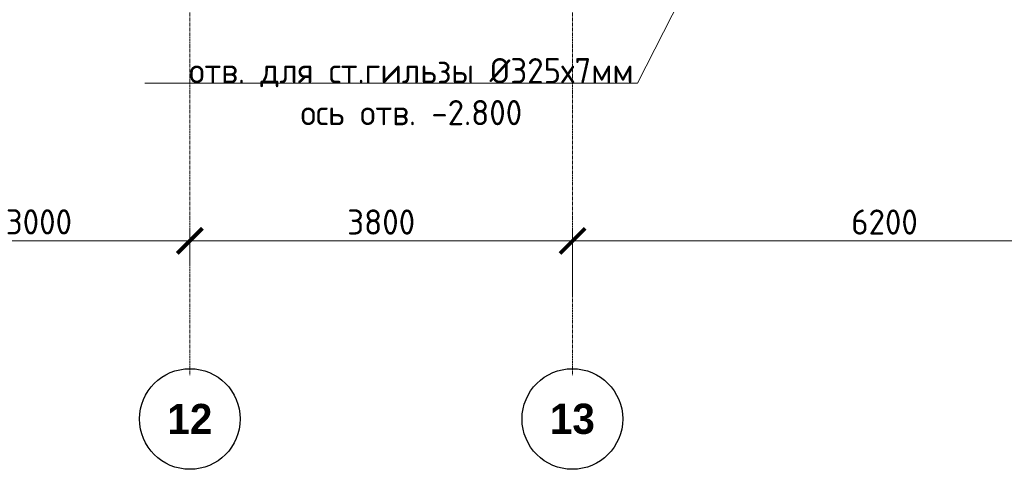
# Model space of a CAD drawing. Header units: millimetres. Extents: x 376598 to 1249954, y -318491 to -22134.
# Tile 43 of 256: x 486261 to 496042, y -145543 to -141075. Entities that reach past the tile are written whole.
import ezdxf
from ezdxf import colors
from ezdxf.entities.mleader import LeaderData, LeaderLine
from ezdxf.math import Vec2, Vec3

# ---------------------------------------------------------------- set-up
doc = ezdxf.new("R2010")
doc.units = ezdxf.units.MM
doc.linetypes.add('______5', pattern=[1100, 800, -100, 100, -100])
doc.linetypes.add('осевая', pattern=[50.8, 31.75, -6.35, 6.35, -6.35])
for name, color, linetype, lineweight in [('ВК_задание стр текст', 1, 'Continuous', 5), ('Оси', 40, '______5', 18), ('РАЗМЕРЫ', 1, 'Continuous', 9)]:
    doc.layers.add(name, color=color, linetype=linetype, lineweight=lineweight)
doc.styles.add('AC-Размерный', font='GOST_Common.ttf')
doc.styles.add('Century Gothic', font='GOTHIC.TTF')
doc.styles.add('GOST-2.304_Type-B', font='GOST_Common.ttf')
doc.dimstyles.new('СПДС', dxfattribs={"dimscale": 100, "dimtxt": 2.5, "dimasz": 2.5, "dimexe": 1.25, "dimexo": 0, "dimtad": 1, "dimdec": 0, "dimtxsty": 'GOST-2.304_Type-B', "dimblk": 'ARCHTICK', "dimcen": 2.5, "dimdle": 2, "dimadec": 0, "dimazin": 2, "dimtfac": 0.75, "dimtdec": 0, "dimtmove": 1, "dimatfit": 3, "dimfxl": 1, "dimtolj": 1, "dimarcsym": 1})

# ---------------------------------------------------------------- blocks, each defined once
blk = doc.blocks.new('NSY101')
at = {"color": 0, "linetype": 'ByBlock', "lineweight": -2}
blk.add_circle((0, 0), 50, dxfattribs=at)
blk = doc.blocks.new('_ArchTick')
at = {"color": 0, "linetype": 'ByBlock', "const_width": 0.15}
blk.add_lwpolyline([(-0.5, -0.5), (0.5, 0.5)], dxfattribs=at)
blk = doc.blocks.new('*D1390')
at = {"layer": 'DEFPOINTS', "color": 0, "lineweight": 0, "transparency": 16777216}
for p in [(511254.9, -133558.4), (508254.9, -133793.3), (511254.9, -133811.5)]:
    blk.add_point(p, dxfattribs=at)
at = {"layer": 'РАЗМЕРЫ', "color": 0, "lineweight": -2, "transparency": 16777216}
for p, q in [((508254.9, -133793.3), (508254.9, -133433.4)), ((511254.9, -133811.5), (511254.9, -133433.4)), ((508054.9, -133558.4), (511454.9, -133558.4))]:
    blk.add_line(p, q, dxfattribs=at)
at = {"layer": 'РАЗМЕРЫ', "color": 0, "lineweight": -2, "transparency": 16777216, "xscale": 250, "yscale": 250, "zscale": 250, "rotation": 180}
blk.add_blockref('_ArchTick', (508254.9, -133558.4), dxfattribs=at)
at = {"layer": 'РАЗМЕРЫ', "color": 0, "lineweight": -2, "transparency": 16777216, "xscale": 250, "yscale": 250, "zscale": 250}
blk.add_blockref('_ArchTick', (511254.9, -133558.4), dxfattribs=at)
at = {"layer": 'РАЗМЕРЫ', "color": 0, "transparency": 16777216, "insert": (509754.9, -133370.9), "char_height": 250, "attachment_point": 5, "style": 'GOST-2.304_Type-B'}
blk.add_mtext('\\A1;3000', dxfattribs=at)
blk = doc.blocks.new('*D1391')
at = {"layer": 'DEFPOINTS', "color": 0, "lineweight": 0, "transparency": 16777216}
for p in [(515054.9, -133559.9), (511254.9, -133811.5), (515054.9, -134096.6)]:
    blk.add_point(p, dxfattribs=at)
at = {"layer": 'РАЗМЕРЫ', "color": 0, "lineweight": -2, "transparency": 16777216}
for p, q in [((511254.9, -133811.5), (511254.9, -133434.9)), ((515054.9, -134096.6), (515054.9, -133434.9)), ((511054.9, -133559.9), (515254.9, -133559.9))]:
    blk.add_line(p, q, dxfattribs=at)
at = {"layer": 'РАЗМЕРЫ', "color": 0, "lineweight": -2, "transparency": 16777216, "xscale": 250, "yscale": 250, "zscale": 250, "rotation": 180}
blk.add_blockref('_ArchTick', (511254.9, -133559.9), dxfattribs=at)
at = {"layer": 'РАЗМЕРЫ', "color": 0, "lineweight": -2, "transparency": 16777216, "xscale": 250, "yscale": 250, "zscale": 250}
blk.add_blockref('_ArchTick', (515054.9, -133559.9), dxfattribs=at)
at = {"layer": 'РАЗМЕРЫ', "color": 0, "transparency": 16777216, "insert": (513154.9, -133372.4), "char_height": 250, "attachment_point": 5, "style": 'GOST-2.304_Type-B'}
blk.add_mtext('\\A1;3800', dxfattribs=at)
blk = doc.blocks.new('*D3531')
at = {"layer": 'DEFPOINTS', "color": 0, "lineweight": 0, "transparency": 16777216}
for p in [(521254.9, -133559.9), (521254.9, -133875.5), (515054.9, -134096.6)]:
    blk.add_point(p, dxfattribs=at)
at = {"layer": 'РАЗМЕРЫ', "color": 0, "lineweight": -2, "transparency": 16777216}
for p, q in [((515054.9, -134096.6), (515054.9, -133434.9)), ((521254.9, -133875.5), (521254.9, -133434.9)), ((514854.9, -133559.9), (521454.9, -133559.9))]:
    blk.add_line(p, q, dxfattribs=at)
at = {"layer": 'РАЗМЕРЫ', "color": 0, "lineweight": -2, "transparency": 16777216, "xscale": 250, "yscale": 250, "zscale": 250, "rotation": 180}
blk.add_blockref('_ArchTick', (515054.9, -133559.9), dxfattribs=at)
at = {"layer": 'РАЗМЕРЫ', "color": 0, "lineweight": -2, "transparency": 16777216, "xscale": 250, "yscale": 250, "zscale": 250}
blk.add_blockref('_ArchTick', (521254.9, -133559.9), dxfattribs=at)
at = {"layer": 'РАЗМЕРЫ', "color": 0, "transparency": 16777216, "insert": (518154.9, -133372.4), "char_height": 250, "attachment_point": 5, "style": 'GOST-2.304_Type-B'}
blk.add_mtext('\\A1;6200', dxfattribs=at)
blk = doc.blocks.new('_None')
blk = doc.blocks.new('оси 2.2-2.3')
at = {"layer": 'Оси', "color": 16, "linetype": 'осевая', "lineweight": 0, "transparency": 33554687}
for p, q in [((511254.9, -104267.9), (511254.9, -134893.5)), ((515054.9, -104267.9), (515054.9, -134893.5))]:
    blk.add_line(p, q, dxfattribs=at)
at = {"layer": 'Оси', "color": 16, "linetype": 'Continuous', "lineweight": 25, "transparency": 33554687, "xscale": 9.999999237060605, "yscale": 9.999999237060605, "zscale": 9.999999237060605}
for p in [(511254.4, -135329.4), (515054.4, -135329.4)]:
    blk.add_blockref('NSY101', p, dxfattribs=at)
at = {"layer": 'Оси', "color": 16, "linetype": 'Continuous', "lineweight": 25, "transparency": 33554687, "char_height": 300, "width": 620, "attachment_point": 5, "style": 'Century Gothic'}
for s, insert in [('\\A1;{\\fCentury Gothic|i0|b1;\\H300.000000;\\W1.000000;\\C16;12}\\P', (511254.4, -135329.4)), ('\\A1;{\\fCentury Gothic|i0|b1;\\H300.000000;\\W1.000000;\\C16;13}\\P', (515054.4, -135329.4))]:
    blk.add_mtext(s, dxfattribs=dict(at, insert=insert))
at = {"layer": 'РАЗМЕРЫ', "color": 1}
for base, p1, p2, picture, middle in [((511254.9, -133558.4), (508254.9, -133793.3), (511254.9, -133811.5), '*D1390', (509754.9, -133370.9)), ((515054.9, -133559.9), (511254.9, -133811.5), (515054.9, -134096.6), '*D1391', (513154.9, -133372.4)), ((521254.9, -133559.9), (515054.9, -134096.6), (521254.9, -133875.5), '*D3531', (518154.9, -133372.4))]:
    dim = blk.add_linear_dim(base=base, p1=p1, p2=p2, dimstyle='СПДС', dxfattribs=at)
    dim.commit()
    dim.dimension.update_dxf_attribs({"geometry": picture, "text_midpoint": middle})

msp = doc.modelspace()

# ---------------------------------------------------------------- block references
at = {"layer": 'РАЗМЕРЫ', "color": 1}
msp.add_blockref('оси 2.2-2.3', (-23302.9, -9713.4, 3100), dxfattribs=at)

# ---------------------------------------------------------------- leaders
at = {"layer": 'ВК_задание стр текст'}
ml = msp.add_multileader_mtext('Standard', dxfattribs=at)
ml.set_content('отв. для ст.гильзы %%C325х7мм\\P{\\C4;ось отв. -2.800\\P} ', color=256, style='AC-Размерный')
ml.set_leader_properties(color=256, linetype='ByLayer', lineweight=-1)
ml.set_arrow_properties(name='NONE')
ml.build(insert=Vec2(0, 0))
ml.multileader.update_dxf_attribs({"has_dogleg": 0, "text_left_attachment_type": 6, "text_right_attachment_type": 6, "dogleg_length": 0, "arrow_head_size": 400})
ctx = ml.context
ctx.base_point, ctx.char_height, ctx.arrow_head_size, ctx.landing_gap_size, ctx.plane_origin = Vec3(487904.8, -141707), 250, 400, 50, Vec3(496312.7, -126901.8)
ctx.left_attachment, ctx.right_attachment, ctx.text_align_type = 6, 6, 1
notes = []
notes.append((ctx, [(1, (1, 1, 0), (492399.1, -141707), (-1, 0), 0, [(0, [(495452, -138258.7), (494152, -138258.7)], 0, [])])]))
ctx.mtext.insert, ctx.mtext.width, ctx.mtext.alignment, ctx.mtext.flow_direction = Vec3(490152, -141457), 6098.182, 2, 5
for ctx, leaders in notes:
    for number, flags, end, landing, length, lines in leaders:
        leader = LeaderData()
        leader.index, (leader.has_last_leader_line, leader.has_dogleg_vector, leader.attachment_direction) = number, flags
        leader.last_leader_point, leader.dogleg_vector, leader.dogleg_length = Vec3(end), Vec3(landing), length
        for number, points, colour, breaks in lines:
            line = LeaderLine()
            line.index, line.vertices, line.color, line.breaks = number, Vec3.list(points), colors.encode_raw_color(colour), breaks
            leader.lines.append(line)
        ctx.leaders.append(leader)

doc.saveas('drawing.dxf')
